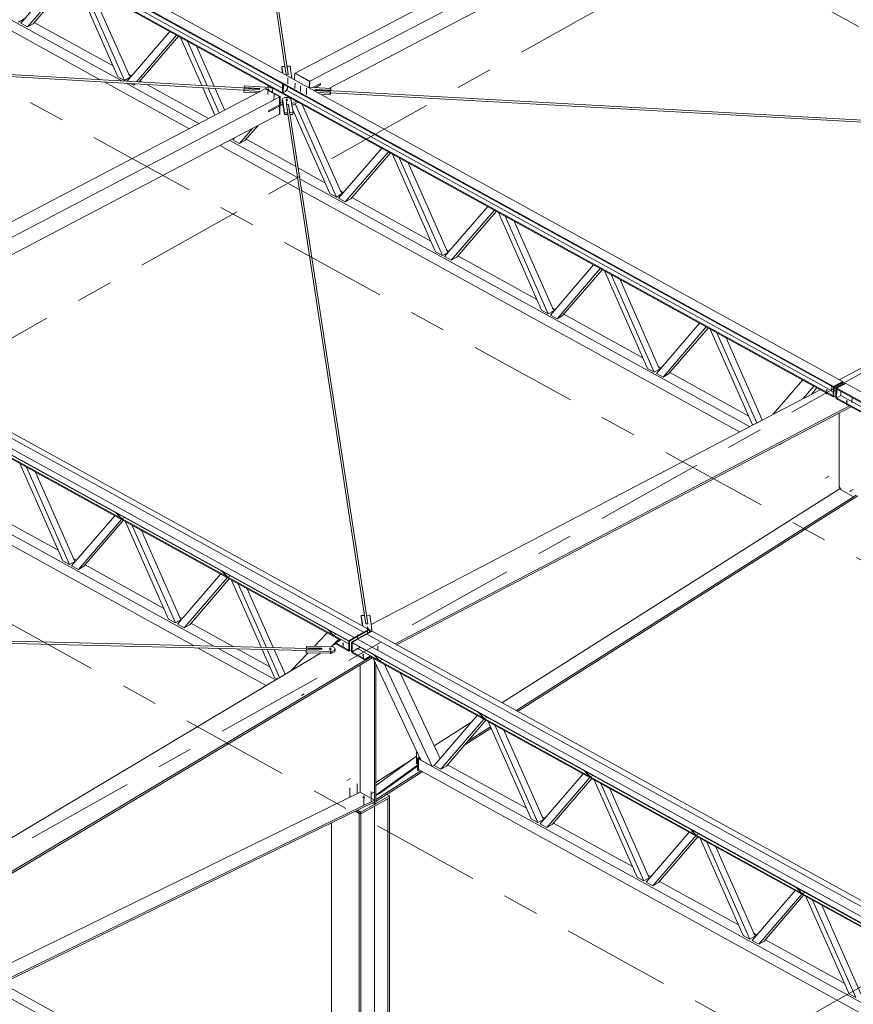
# Model space of a CAD drawing. Header units: millimetres. Extents: x -260 to 160, y -50 to 247.
# Tile 29 of 74: x -137 to -114, y 153 to 180. Entities that reach past the tile are written whole.
import ezdxf

# ---------------------------------------------------------------- set-up
doc = ezdxf.new("R2010")
doc.units = ezdxf.units.MM
for name, pattern in [('XKITLINE00', [0]), ('XKITLINE02', [4, 2, -2]), ('XKITLINE03', [6, 3, -1, 1, -1])]:
    doc.linetypes.add(name, pattern=pattern)
for name, color, linetype, lineweight in [('Element', 2, 'Continuous', 0), ('Spoina', 1, 'Continuous', 0), ('Śruba', 3, 'Continuous', 0)]:
    doc.layers.add(name, color=color, linetype=linetype, lineweight=lineweight)

msp = doc.modelspace()

# ---------------------------------------------------------------- hatches: boundary and pattern name
at = {"layer": 'Śruba'}
for points in [[(-129.838, 178.121), (-129.846, 178.122), (-129.852, 178.124), (-129.858, 178.127), (-129.863, 178.13), (-129.867, 178.134), (-129.869, 178.138), (-129.869, 178.142), (-129.869, 178.146), (-129.866, 178.15), (-129.862, 178.154), (-129.858, 178.157), (-129.852, 178.159), (-129.845, 178.161), (-129.837, 178.162), (-129.83, 178.162), (-129.822, 178.161), (-129.815, 178.16), (-129.808, 178.158), (-129.802, 178.155), (-129.797, 178.152), (-129.794, 178.148), (-129.792, 178.144), (-129.791, 178.14), (-129.792, 178.136), (-129.794, 178.132), (-129.798, 178.128), (-129.803, 178.125), (-129.809, 178.123), (-129.816, 178.121), (-129.823, 178.12), (-129.831, 178.12)], [(-129.322, 177.836), (-129.329, 177.837), (-129.336, 177.839), (-129.342, 177.842), (-129.346, 177.846), (-129.35, 177.849), (-129.352, 177.853), (-129.353, 177.857), (-129.352, 177.862), (-129.35, 177.865), (-129.346, 177.869), (-129.341, 177.872), (-129.335, 177.875), (-129.328, 177.876), (-129.321, 177.877), (-129.313, 177.878), (-129.305, 177.877), (-129.298, 177.876), (-129.291, 177.873), (-129.285, 177.871), (-129.28, 177.867), (-129.277, 177.864), (-129.275, 177.86), (-129.274, 177.855), (-129.275, 177.851), (-129.277, 177.847), (-129.281, 177.844), (-129.286, 177.841), (-129.292, 177.838), (-129.299, 177.837), (-129.306, 177.836), (-129.314, 177.835)], [(-114.435, 169.84), (-114.44, 169.841), (-114.444, 169.842), (-114.448, 169.844), (-114.451, 169.846), (-114.453, 169.849), (-114.455, 169.851), (-114.455, 169.854), (-114.455, 169.856), (-114.453, 169.859), (-114.451, 169.861), (-114.448, 169.863), (-114.444, 169.865), (-114.439, 169.866), (-114.435, 169.866), (-114.43, 169.867), (-114.425, 169.866), (-114.42, 169.865), (-114.416, 169.864), (-114.412, 169.862), (-114.409, 169.86), (-114.407, 169.858), (-114.406, 169.855), (-114.405, 169.853), (-114.406, 169.85), (-114.407, 169.847), (-114.41, 169.845), (-114.413, 169.843), (-114.417, 169.842), (-114.421, 169.841), (-114.426, 169.84), (-114.43, 169.84)], [(-113.877, 169.533), (-113.882, 169.534), (-113.886, 169.535), (-113.89, 169.537), (-113.893, 169.539), (-113.895, 169.541), (-113.897, 169.544), (-113.897, 169.547), (-113.897, 169.549), (-113.895, 169.552), (-113.893, 169.554), (-113.89, 169.556), (-113.886, 169.557), (-113.881, 169.559), (-113.877, 169.559), (-113.872, 169.559), (-113.867, 169.559), (-113.862, 169.558), (-113.858, 169.557), (-113.854, 169.555), (-113.851, 169.553), (-113.849, 169.55), (-113.848, 169.548), (-113.847, 169.545), (-113.848, 169.543), (-113.849, 169.54), (-113.852, 169.538), (-113.855, 169.536), (-113.859, 169.534), (-113.863, 169.533), (-113.868, 169.533), (-113.872, 169.532)], [(-113.753, 167.085), (-113.752, 167.08), (-113.751, 167.076), (-113.75, 167.072), (-113.751, 167.068), (-113.752, 167.065), (-113.754, 167.062), (-113.756, 167.06), (-113.759, 167.059), (-113.762, 167.059), (-113.765, 167.06), (-113.769, 167.062), (-113.772, 167.064), (-113.775, 167.067), (-113.778, 167.071), (-113.781, 167.075), (-113.783, 167.079), (-113.785, 167.084), (-113.786, 167.088), (-113.786, 167.092), (-113.786, 167.096), (-113.784, 167.099), (-113.783, 167.102), (-113.78, 167.104), (-113.778, 167.105), (-113.775, 167.105), (-113.771, 167.104), (-113.768, 167.103), (-113.764, 167.1), (-113.761, 167.097), (-113.758, 167.093), (-113.755, 167.089)], [(-127.096, 163.275), (-127.104, 163.276), (-127.11, 163.278), (-127.116, 163.281), (-127.121, 163.284), (-127.125, 163.288), (-127.127, 163.292), (-127.127, 163.296), (-127.126, 163.3), (-127.124, 163.304), (-127.12, 163.308), (-127.115, 163.311), (-127.109, 163.313), (-127.103, 163.315), (-127.095, 163.316), (-127.087, 163.316), (-127.08, 163.316), (-127.072, 163.314), (-127.066, 163.312), (-127.06, 163.31), (-127.055, 163.306), (-127.052, 163.302), (-127.049, 163.298), (-127.049, 163.294), (-127.05, 163.29), (-127.052, 163.286), (-127.056, 163.283), (-127.061, 163.28), (-127.067, 163.277), (-127.073, 163.275), (-127.081, 163.274), (-127.089, 163.274)], [(-127.767, 162.852), (-127.772, 162.853), (-127.776, 162.854), (-127.78, 162.856), (-127.783, 162.858), (-127.785, 162.86), (-127.787, 162.863), (-127.787, 162.866), (-127.787, 162.869), (-127.786, 162.871), (-127.783, 162.874), (-127.78, 162.876), (-127.777, 162.878), (-127.772, 162.879), (-127.768, 162.88), (-127.763, 162.881), (-127.758, 162.881), (-127.753, 162.88), (-127.749, 162.879), (-127.745, 162.877), (-127.742, 162.875), (-127.74, 162.873), (-127.738, 162.87), (-127.737, 162.867), (-127.738, 162.864), (-127.739, 162.862), (-127.741, 162.859), (-127.745, 162.857), (-127.748, 162.855), (-127.753, 162.853), (-127.757, 162.853), (-127.762, 162.852)], [(-128.121, 162.698), (-128.128, 162.699), (-128.135, 162.701), (-128.141, 162.704), (-128.146, 162.707), (-128.15, 162.711), (-128.152, 162.715), (-128.153, 162.72), (-128.152, 162.724), (-128.15, 162.728), (-128.146, 162.732), (-128.142, 162.736), (-128.136, 162.739), (-128.129, 162.741), (-128.122, 162.743), (-128.114, 162.743), (-128.106, 162.743), (-128.099, 162.742), (-128.092, 162.74), (-128.086, 162.737), (-128.081, 162.734), (-128.077, 162.73), (-128.075, 162.726), (-128.074, 162.722), (-128.075, 162.717), (-128.077, 162.713), (-128.081, 162.709), (-128.085, 162.705), (-128.091, 162.702), (-128.098, 162.7), (-128.105, 162.699), (-128.113, 162.698)], [(-127.209, 162.545), (-127.214, 162.546), (-127.218, 162.547), (-127.222, 162.549), (-127.225, 162.551), (-127.227, 162.553), (-127.229, 162.556), (-127.229, 162.558), (-127.229, 162.561), (-127.228, 162.564), (-127.225, 162.567), (-127.222, 162.569), (-127.219, 162.571), (-127.214, 162.572), (-127.21, 162.573), (-127.205, 162.574), (-127.2, 162.573), (-127.195, 162.573), (-127.191, 162.571), (-127.187, 162.57), (-127.184, 162.568), (-127.182, 162.565), (-127.18, 162.563), (-127.179, 162.56), (-127.18, 162.557), (-127.181, 162.554), (-127.183, 162.552), (-127.187, 162.55), (-127.19, 162.548), (-127.195, 162.546), (-127.199, 162.545), (-127.204, 162.545)], [(-126.957, 158.751), (-126.955, 158.746), (-126.955, 158.742), (-126.954, 158.738), (-126.955, 158.734), (-126.956, 158.731), (-126.958, 158.728), (-126.96, 158.726), (-126.963, 158.725), (-126.966, 158.725), (-126.969, 158.726), (-126.972, 158.727), (-126.976, 158.73), (-126.979, 158.733), (-126.982, 158.737), (-126.985, 158.741), (-126.987, 158.745), (-126.989, 158.75), (-126.99, 158.754), (-126.99, 158.758), (-126.989, 158.762), (-126.988, 158.765), (-126.987, 158.768), (-126.984, 158.77), (-126.982, 158.771), (-126.978, 158.771), (-126.975, 158.77), (-126.972, 158.768), (-126.968, 158.766), (-126.965, 158.763), (-126.962, 158.759), (-126.959, 158.755)], [(-127.2, 158.616), (-127.207, 158.617), (-127.214, 158.619), (-127.22, 158.622), (-127.225, 158.625), (-127.228, 158.629), (-127.231, 158.633), (-127.231, 158.637), (-127.231, 158.641), (-127.228, 158.645), (-127.225, 158.649), (-127.22, 158.653), (-127.214, 158.655), (-127.207, 158.657), (-127.2, 158.658), (-127.192, 158.659), (-127.184, 158.658), (-127.177, 158.657), (-127.17, 158.655), (-127.164, 158.653), (-127.159, 158.649), (-127.156, 158.645), (-127.153, 158.641), (-127.153, 158.637), (-127.153, 158.633), (-127.156, 158.629), (-127.159, 158.625), (-127.164, 158.622), (-127.17, 158.619), (-127.177, 158.617), (-127.184, 158.616), (-127.192, 158.615)]]:
    msp.add_hatch(color=256, dxfattribs=at).paths.add_polyline_path(points, flags=17)

# ---------------------------------------------------------------- linework, layer by layer
at = {"layer": 'Element', "linetype": 'XKITLINE00', "lineweight": 0}
for p, q in [((-129.278, 178.553), (-131.363, 192.952)), ((-129.368, 178.781), (-131.387, 192.72)), ((-144.339, 186.805), (-113.994, 170.092)), ((-144.591, 186.649), (-114.246, 169.937)), ((-144.59, 186.673), (-114.245, 169.961)), ((-144.478, 186.471), (-129.43, 178.183)), ((-114.253, 169.672), (-144.598, 186.384)), ((-114.252, 169.696), (-144.597, 186.408)), ((-129.086, 178.596), (-116.71, 185.078)), ((-128.68, 178.372), (-116.304, 184.854)), ((-128.155, 178.172), (-116.317, 184.372)), ((-142.922, 183.073), (-134.46, 178.413)), ((-142.535, 183.158), (-133.858, 178.378)), ((-136.645, 179.969), (-135.455, 181.349)), ((-136.46, 179.868), (-135.271, 181.247)), ((-135.218, 181.218), (-136.309, 179.952)), ((-133.97, 178.496), (-135.159, 181.186)), ((-133.786, 178.395), (-134.975, 181.084)), ((-134.726, 180.947), (-133.635, 178.479)), ((-157.396, 179.975), (-127.05, 163.263)), ((-136.555, 180.088), (-136.706, 180.003)), ((-136.46, 179.868), (-136.645, 179.969)), ((-136.309, 179.952), (-136.46, 179.868)), ((-136.277, 179.99), (-134.101, 178.792)), ((-157.949, 179.665), (-127.604, 162.952)), ((-157.949, 179.653), (-127.604, 162.941)), ((-157.799, 179.755), (-127.453, 163.043)), ((-127.453, 163.043), (-157.798, 179.755)), ((-157.547, 179.896), (-127.202, 163.184)), ((-157.546, 179.896), (-127.201, 163.184)), ((-156.654, 179.697), (-130.061, 178.159)), ((-133.716, 178.37), (-132.535, 179.741)), ((-156.231, 179.616), (-130.496, 178.127)), ((-133.457, 178.355), (-132.351, 179.639)), ((-133.383, 178.351), (-132.298, 179.61)), ((-131.653, 178.251), (-132.239, 179.578)), ((-131.509, 178.243), (-132.055, 179.476)), ((-131.316, 178.231), (-131.806, 179.339)), ((-129.454, 178.731), (-129.453, 178.779)), ((-129.435, 178.596), (-129.454, 178.731)), ((-129.453, 178.779), (-129.364, 178.781)), ((-129.426, 178.591), (-129.453, 178.779)), ((-129.364, 178.781), (-129.331, 178.551)), ((-129.308, 178.759), (-129.307, 178.783)), ((-129.307, 178.783), (-129.218, 178.785)), ((-129.274, 178.553), (-129.307, 178.783)), ((-129.218, 178.785), (-129.17, 178.45)), ((-129.101, 178.412), (-129.096, 178.59)), ((-129.096, 178.59), (-129.086, 178.596)), ((-128.69, 178.367), (-129.096, 178.59)), ((-128.68, 178.372), (-129.086, 178.596)), ((-128.68, 178.372), (-129.086, 178.596)), ((-134.344, 178.35), (-132.01, 177.064)), ((-133.786, 178.395), (-133.97, 178.496)), ((-133.635, 178.479), (-133.786, 178.395)), ((-133.742, 178.315), (-131.734, 177.209)), ((-133.668, 178.553), (-133.594, 178.513)), ((-133.628, 178.308), (-133.54, 178.259)), ((-133.54, 178.259), (-133.504, 178.301)), ((-133.47, 178.299), (-133.54, 178.259)), ((-133.357, 178.382), (-133.291, 178.346)), ((-129.427, 178.298), (-129.434, 178.06)), ((-129.407, 178.287), (-129.427, 178.298)), ((-129.427, 178.298), (-129.427, 178.298)), ((-129.407, 178.287), (-129.413, 178.049)), ((-129.407, 178.287), (-129.407, 178.287)), ((-129.331, 178.551), (-129.274, 178.553)), ((-128.694, 178.202), (-128.69, 178.367)), ((-128.69, 178.367), (-128.68, 178.372)), ((-128.684, 178.201), (-128.68, 178.372)), ((-128.684, 178.201), (-128.68, 178.372)), ((-128.384, 178.307), (-128.596, 178.196)), ((-128.389, 178.305), (-128.39, 178.274)), ((-128.385, 178.271), (-128.384, 178.307)), ((-129.91, 178.164), (-142.286, 171.682)), ((-133.175, 178.282), (-131.474, 177.345)), ((-131.294, 177.439), (-131.627, 178.192)), ((-131.181, 177.499), (-131.484, 178.184)), ((-131.028, 177.579), (-131.29, 178.173)), ((-130.499, 178.068), (-130.498, 178.116)), ((-130.134, 178.047), (-130.499, 178.068)), ((-130.498, 178.116), (-130.491, 178.164)), ((-130.051, 178.09), (-130.498, 178.116)), ((-130.491, 178.164), (-130.064, 178.139)), ((-130.487, 178.194), (-130.48, 178.242)), ((-130.487, 178.183), (-130.487, 178.194)), ((-130.06, 178.17), (-130.487, 178.194)), ((-130.48, 178.242), (-129.768, 178.201)), ((-130.064, 178.139), (-130.062, 178.154)), ((-130.062, 178.154), (-130.06, 178.17)), ((-130.062, 178.154), (-130.062, 178.154)), ((-129.9, 178.169), (-129.91, 178.164)), ((-129.504, 177.941), (-129.91, 178.164)), ((-129.91, 178.164), (-129.504, 177.941)), ((-129.494, 177.946), (-129.9, 178.169)), ((-129.865, 178.206), (-129.806, 178.237)), ((-129.768, 178.201), (-129.702, 178.159)), ((-129.709, 178.109), (-129.754, 178.089)), ((-129.71, 178.065), (-129.703, 178.11)), ((-129.71, 178.065), (-129.709, 178.109)), ((-129.702, 178.159), (-129.709, 178.109)), ((-129.703, 178.11), (-129.702, 178.159)), ((-129.434, 178.06), (-129.413, 178.049)), ((-129.413, 178.049), (-129.345, 178.084)), ((-129.345, 178.084), (-129.294, 178.171)), ((-129.322, 178.123), (-114.249, 169.822)), ((-129.294, 178.171), (-129.292, 178.223)), ((-128.721, 178.203), (-128.1, 178.169)), ((-128.39, 178.274), (-128.544, 178.193)), ((-128.533, 178.145), (-128.537, 178.114)), ((-128.537, 178.114), (-128.11, 178.091)), ((-128.535, 178.129), (-128.536, 178.118)), ((-128.536, 178.118), (-128.536, 178.114)), ((-128.535, 178.193), (-128.385, 178.271)), ((-128.534, 178.134), (-128.535, 178.129)), ((-128.534, 178.134), (-101.741, 176.65)), ((-128.533, 178.134), (-128.533, 178.145)), ((-128.106, 178.121), (-128.533, 178.145)), ((-128.116, 178.043), (-128.465, 178.062)), ((-128.39, 178.274), (-128.385, 178.271)), ((-128.117, 177.995), (-128.116, 178.043)), ((-128.117, 177.995), (-128.111, 178.042)), ((-128.11, 178.091), (-128.116, 178.043)), ((-128.111, 178.042), (-128.11, 178.091)), ((-128.111, 178.053), (-102.176, 176.617)), ((-128.1, 178.169), (-128.106, 178.121)), ((-128.106, 178.11), (-128.106, 178.121)), ((-128.102, 178.11), (-128.101, 178.121)), ((-128.101, 178.121), (-128.1, 178.169)), ((-141.88, 171.459), (-129.504, 177.941)), ((-129.51, 177.718), (-129.504, 177.941)), ((-129.504, 177.941), (-129.51, 177.718)), ((-129.494, 177.946), (-129.504, 177.941)), ((-129.5, 177.723), (-129.494, 177.946)), ((-129.499, 177.75), (-129.417, 177.704)), ((-129.498, 177.798), (-129.425, 177.758)), ((-129.437, 177.834), (-129.435, 177.882)), ((-129.437, 177.834), (-129.378, 177.451)), ((-129.435, 177.882), (-129.37, 177.922)), ((-129.377, 177.499), (-129.435, 177.882)), ((-129.37, 177.922), (-129.277, 177.925)), ((-129.277, 177.925), (-129.2, 177.888)), ((-129.2, 177.888), (-129.142, 177.505)), ((-129.179, 177.748), (-129.045, 177.818)), ((-129.172, 177.704), (-129.001, 177.794)), ((-127.945, 175.178), (-129.083, 177.751)), ((-128.367, 178.009), (-128.117, 177.995)), ((-129.813, 177.529), (-129.447, 177.721)), ((-129.813, 177.524), (-129.511, 177.681)), ((-129.812, 177.56), (-129.813, 177.524)), ((-129.51, 177.718), (-129.812, 177.56)), ((-129.511, 177.681), (-129.517, 177.459)), ((-129.511, 177.681), (-129.517, 177.459)), ((-129.516, 177.684), (-129.511, 177.681)), ((-129.516, 177.684), (-129.511, 177.681)), ((-129.511, 177.681), (-129.501, 177.687)), ((-129.51, 177.718), (-129.5, 177.723)), ((-129.501, 177.687), (-129.507, 177.464)), ((-129.506, 177.69), (-129.501, 177.687)), ((-129.5, 177.728), (-129.48, 177.739)), ((-129.378, 177.451), (-129.377, 177.499)), ((-129.288, 177.501), (-129.377, 177.499)), ((-129.323, 177.731), (-129.295, 177.732)), ((-129.323, 177.731), (-129.288, 177.501)), ((-129.32, 177.719), (-129.321, 177.716)), ((-129.309, 177.728), (-129.32, 177.719)), ((-129.295, 177.732), (-129.309, 177.728)), ((-129.295, 177.732), (-129.266, 177.733)), ((-129.281, 177.729), (-129.295, 177.732)), ((-129.289, 177.453), (-129.288, 177.501)), ((-127.175, 163.649), (-129.288, 177.476)), ((-129.27, 177.721), (-129.281, 177.729)), ((-129.267, 177.709), (-129.27, 177.721)), ((-129.267, 177.709), (-129.266, 177.733)), ((-127.083, 163.421), (-129.267, 177.709)), ((-129.231, 177.503), (-129.266, 177.733)), ((-129.142, 177.505), (-129.231, 177.503)), ((-129.231, 177.479), (-129.231, 177.503)), ((-128.13, 175.28), (-129.157, 177.602)), ((-129.143, 177.457), (-129.142, 177.505)), ((-128.886, 177.731), (-127.795, 175.263)), ((-141.464, 171.201), (-129.517, 177.459)), ((-129.517, 177.459), (-129.507, 177.464)), ((-129.378, 177.451), (-129.289, 177.453)), ((-129.228, 177.455), (-129.143, 177.457)), ((-130.62, 176.651), (-130.259, 177.07)), ((-130.116, 177.145), (-130.469, 176.736)), ((-130.886, 176.742), (-129.019, 175.714)), ((-130.804, 176.753), (-130.754, 176.811)), ((-130.62, 176.651), (-130.804, 176.753)), ((-130.469, 176.736), (-130.62, 176.651)), ((-130.436, 176.774), (-129.066, 176.019)), ((-131.162, 176.597), (-128.969, 175.389)), ((-127.884, 175.144), (-126.695, 176.524)), ((-127.7, 175.043), (-126.51, 176.423)), ((-126.458, 176.393), (-127.549, 175.127)), ((-125.21, 173.671), (-126.399, 176.361)), ((-125.025, 173.57), (-126.214, 176.26)), ((-125.966, 176.122), (-124.874, 173.654)), ((-129.003, 175.984), (-128.26, 175.575)), ((-128.956, 175.679), (-116.559, 168.851)), ((-128.907, 175.355), (-116.836, 168.707)), ((-127.827, 175.337), (-127.753, 175.296)), ((-127.945, 175.178), (-128.13, 175.28)), ((-127.795, 175.263), (-127.945, 175.178)), ((-127.7, 175.043), (-127.884, 175.144)), ((-127.549, 175.127), (-127.7, 175.043)), ((-127.516, 175.165), (-125.34, 173.967)), ((-124.964, 173.536), (-123.775, 174.916)), ((-124.78, 173.435), (-123.59, 174.814)), ((-123.537, 174.785), (-124.629, 173.519)), ((-122.289, 172.063), (-123.479, 174.753)), ((-122.105, 171.962), (-123.294, 174.651)), ((-123.045, 174.514), (-121.954, 172.046)), ((-125.025, 173.57), (-125.21, 173.671)), ((-124.907, 173.728), (-124.833, 173.688)), ((-124.874, 173.654), (-125.025, 173.57)), ((-124.78, 173.435), (-124.964, 173.536)), ((-124.629, 173.519), (-124.78, 173.435)), ((-124.596, 173.557), (-122.42, 172.359)), ((-122.044, 171.928), (-120.854, 173.308)), ((-121.859, 171.826), (-120.67, 173.206)), ((-120.617, 173.177), (-121.708, 171.911)), ((-119.369, 170.455), (-120.559, 173.145)), ((-119.185, 170.353), (-120.374, 173.043)), ((-120.125, 172.906), (-119.034, 170.438)), ((-122.105, 171.962), (-122.289, 172.063)), ((-121.954, 172.046), (-122.105, 171.962)), ((-121.987, 172.12), (-121.913, 172.079)), ((-121.859, 171.826), (-122.044, 171.928)), ((-121.708, 171.911), (-121.859, 171.826)), ((-121.676, 171.949), (-119.5, 170.75)), ((-119.124, 170.32), (-117.934, 171.699)), ((-118.939, 170.218), (-117.75, 171.598)), ((-117.697, 171.569), (-118.788, 170.303)), ((-116.471, 168.897), (-117.638, 171.536)), ((-116.358, 168.957), (-117.454, 171.435)), ((-116.205, 169.037), (-117.205, 171.298)), ((-142.621, 171.135), (-127.815, 162.981)), ((-142.621, 171.111), (-127.836, 162.968)), ((-114.088, 170.144), (-112.737, 170.852)), ((-119.185, 170.353), (-119.369, 170.455)), ((-119.034, 170.438), (-119.185, 170.353)), ((-119.067, 170.512), (-118.993, 170.471)), ((-118.939, 170.218), (-119.124, 170.32)), ((-118.788, 170.303), (-118.939, 170.218)), ((-118.756, 170.341), (-116.58, 169.142)), ((-115.093, 170.135), (-115.904, 169.194)), ((-115.093, 170.135), (-114.786, 169.965)), ((-115.093, 170.135), (-115.093, 170.135)), ((-114.786, 169.965), (-115.078, 169.627)), ((-114.841, 169.751), (-114.698, 169.917)), ((-114.786, 169.965), (-114.786, 169.965)), ((-114.252, 169.681), (-114.245, 169.952)), ((-114.246, 169.937), (-114.245, 169.952)), ((-113.994, 170.092), (-114.245, 169.961)), ((-114.245, 169.952), (-113.994, 170.083)), ((-114.245, 169.952), (-114.245, 169.961)), ((-114.225, 169.941), (-114.245, 169.952)), ((-114.232, 169.67), (-114.225, 169.941)), ((-113.974, 170.072), (-114.225, 169.941)), ((-114.181, 169.642), (-114.174, 169.913)), ((-114.174, 169.913), (-113.923, 170.044)), ((-114.154, 169.901), (-114.174, 169.913)), ((-114.161, 169.63), (-114.154, 169.901)), ((-114.154, 169.911), (-113.902, 170.042)), ((-114.154, 169.911), (-83.809, 153.198)), ((-114.154, 169.902), (-114.154, 169.911)), ((-114.154, 169.902), (-114.154, 169.901)), ((-114.154, 169.886), (-114.154, 169.901)), ((-114.154, 169.886), (-83.809, 153.174)), ((-113.994, 170.083), (-113.994, 170.092)), ((-113.994, 170.083), (-113.974, 170.072)), ((-113.975, 170.017), (-113.974, 170.072)), ((-113.923, 170.044), (-113.911, 170.038)), ((-113.902, 170.042), (-83.557, 153.33)), ((-144.227, 169.613), (-131.885, 162.816)), ((-143.968, 169.767), (-131.321, 162.802)), ((-126.985, 163.395), (-114.613, 169.87)), ((-114.253, 169.672), (-114.252, 169.696)), ((-114.244, 169.676), (-114.253, 169.672)), ((-114.232, 169.67), (-114.252, 169.681)), ((-114.18, 169.697), (-114.232, 169.67)), ((-114.181, 169.642), (-114.161, 169.63)), ((-114.041, 169.708), (-114.161, 169.645)), ((-83.816, 152.933), (-114.161, 169.645)), ((-114.161, 169.645), (-114.161, 169.621)), ((-83.816, 152.909), (-114.161, 169.621)), ((-114.038, 169.823), (-114.041, 169.708)), ((-114.041, 169.708), (-98.994, 161.421)), ((-126.33, 162.866), (-113.801, 169.423)), ((-126.286, 162.842), (-113.757, 169.399)), ((-114.083, 169.228), (-114.083, 167.196)), ((-135.49, 165.154), (-136.676, 167.837)), ((-135.305, 165.052), (-136.492, 167.736)), ((-136.243, 167.599), (-135.154, 165.137)), ((-114.083, 167.196), (-114.032, 167.109)), ((-123.382, 161.243), (-114.056, 167.15)), ((-122.992, 161.027), (-113.619, 166.964)), ((-122.952, 161.005), (-113.572, 166.946)), ((-114.032, 167.109), (-113.692, 166.921)), ((-137.796, 166.648), (-135.62, 165.449)), ((-135.244, 165.019), (-134.058, 166.395)), ((-134.011, 166.469), (-134.021, 166.475)), ((-133.87, 166.316), (-134.021, 166.475)), ((-133.86, 166.31), (-134.011, 166.469)), ((-133.791, 166.348), (-133.86, 166.31)), ((-135.06, 164.917), (-133.873, 166.293)), ((-133.82, 166.264), (-134.909, 165.002)), ((-133.86, 166.31), (-133.87, 166.316)), ((-132.57, 163.546), (-133.756, 166.229)), ((-132.385, 163.444), (-133.572, 166.127)), ((-133.323, 165.99), (-132.234, 163.529)), ((-135.305, 165.052), (-135.49, 165.154)), ((-135.154, 165.137), (-135.305, 165.052)), ((-135.06, 164.917), (-135.244, 165.019)), ((-135.187, 165.211), (-135.113, 165.17)), ((-134.909, 165.002), (-135.06, 164.917)), ((-134.876, 165.039), (-132.7, 163.841)), ((-132.324, 163.41), (-131.137, 164.787)), ((-131.091, 164.861), (-131.101, 164.867)), ((-130.95, 164.707), (-131.101, 164.867)), ((-130.94, 164.702), (-131.091, 164.861)), ((-130.871, 164.74), (-130.94, 164.702)), ((-132.139, 163.309), (-130.953, 164.685)), ((-130.9, 164.656), (-131.989, 163.393)), ((-130.94, 164.702), (-130.95, 164.707)), ((-130.018, 162.771), (-130.836, 164.621)), ((-129.877, 162.768), (-130.651, 164.519)), ((-129.687, 162.763), (-130.403, 164.382)), ((-127.261, 163.599), (-127.26, 163.647)), ((-127.26, 163.647), (-127.171, 163.649)), ((-127.215, 163.353), (-127.26, 163.647)), ((-127.171, 163.649), (-127.136, 163.419)), ((-127.114, 163.651), (-127.025, 163.653)), ((-127.114, 163.627), (-127.114, 163.651)), ((-127.079, 163.421), (-127.114, 163.651)), ((-127.025, 163.653), (-126.966, 163.27)), ((-154.937, 163.365), (-128.344, 162.731)), ((-132.385, 163.444), (-132.57, 163.546)), ((-132.234, 163.529), (-132.385, 163.444)), ((-132.139, 163.309), (-132.324, 163.41)), ((-132.267, 163.602), (-132.193, 163.562)), ((-131.989, 163.393), (-132.139, 163.309)), ((-131.956, 163.431), (-130.791, 162.79)), ((-127.224, 163.358), (-127.261, 163.599)), ((-127.136, 163.419), (-127.079, 163.421)), ((-154.512, 163.298), (-128.779, 162.685)), ((-128.552, 162.799), (-128.197, 163.167)), ((-127.882, 162.994), (-128.197, 163.167)), ((-128.17, 163.253), (-128.181, 163.258)), ((-128.03, 163.099), (-128.181, 163.258)), ((-128.02, 163.093), (-128.17, 163.253)), ((-128.02, 163.093), (-128.03, 163.099)), ((-127.951, 163.132), (-128.02, 163.093)), ((-127.604, 162.949), (-127.051, 163.259)), ((-127.03, 163.248), (-127.584, 162.938)), ((-127.533, 162.91), (-126.98, 163.22)), ((-127.202, 163.184), (-127.453, 163.043)), ((-127.362, 162.992), (-127.11, 163.133)), ((-127.202, 163.175), (-127.202, 163.184)), ((-127.201, 163.184), (-127.05, 163.263)), ((-127.201, 163.175), (-127.201, 163.184)), ((-127.11, 163.134), (-126.959, 163.212)), ((-127.11, 163.133), (-127.11, 163.134)), ((-127.11, 163.134), (-96.765, 146.421)), ((-127.11, 163.133), (-96.765, 146.421)), ((-127.05, 163.263), (-127.051, 163.259)), ((-127.051, 163.259), (-127.03, 163.248)), ((-126.966, 163.27), (-127.03, 163.23)), ((-127.03, 163.192), (-127.03, 163.248)), ((-126.98, 163.22), (-126.963, 163.211)), ((-126.974, 163.217), (-126.967, 163.221)), ((-126.967, 163.221), (-126.966, 163.27)), ((-126.959, 163.212), (-96.614, 146.5)), ((-128.088, 162.788), (-127.964, 162.862)), ((-128.07, 162.799), (-127.882, 162.994)), ((-127.814, 162.981), (-127.965, 162.891)), ((-127.605, 162.693), (-127.965, 162.891)), ((-127.965, 162.891), (-127.964, 162.862)), ((-127.964, 162.862), (-127.604, 162.664)), ((-127.814, 162.981), (-127.604, 162.866)), ((-127.604, 162.952), (-127.453, 163.043)), ((-127.604, 162.941), (-127.604, 162.952)), ((-127.604, 162.682), (-127.604, 162.949)), ((-127.584, 162.938), (-127.604, 162.949)), ((-127.584, 162.671), (-127.584, 162.938)), ((-127.533, 162.643), (-127.533, 162.91)), ((-127.533, 162.91), (-127.513, 162.899)), ((-127.513, 162.902), (-127.362, 162.992)), ((-127.513, 162.902), (-127.513, 162.89)), ((-127.513, 162.902), (-97.168, 146.19)), ((-127.513, 162.643), (-127.513, 162.893)), ((-127.513, 162.89), (-97.167, 146.178)), ((-127.453, 163.043), (-127.453, 163.034)), ((-127.453, 163.034), (-127.453, 163.043)), ((-127.362, 162.992), (-97.017, 146.28)), ((-97.017, 146.28), (-127.362, 162.992)), ((-127.362, 162.992), (-127.362, 162.992)), ((-140.521, 155.359), (-128.382, 162.612)), ((-131.777, 162.756), (-129.885, 161.714)), ((-131.213, 162.743), (-129.626, 161.869)), ((-130.683, 162.73), (-129.78, 162.233)), ((-129.649, 161.937), (-129.993, 162.714)), ((-129.51, 161.938), (-129.852, 162.71)), ((-129.361, 162.027), (-129.661, 162.706)), ((-129.206, 162.12), (-128.724, 162.621)), ((-128.781, 162.669), (-128.774, 162.72)), ((-128.78, 162.622), (-128.781, 162.669)), ((-128.069, 162.652), (-128.781, 162.669)), ((-128.067, 162.605), (-128.78, 162.622)), ((-128.774, 162.72), (-128.347, 162.71)), ((-128.77, 162.753), (-128.764, 162.804)), ((-128.77, 162.741), (-128.77, 162.753)), ((-128.343, 162.743), (-128.77, 162.753)), ((-128.764, 162.804), (-128.051, 162.787)), ((-128.347, 162.71), (-128.343, 162.743)), ((-127.992, 162.691), (-128.069, 162.652)), ((-128.067, 162.605), (-128.069, 162.652)), ((-128.067, 162.605), (-127.991, 162.644)), ((-128.051, 162.787), (-127.985, 162.744)), ((-127.985, 162.744), (-127.992, 162.691)), ((-127.991, 162.644), (-127.992, 162.691)), ((-127.991, 162.644), (-127.984, 162.698)), ((-127.984, 162.698), (-127.985, 162.744)), ((-127.605, 162.693), (-127.604, 162.693)), ((-127.604, 162.664), (-127.605, 162.693)), ((-127.584, 162.671), (-127.604, 162.682)), ((-127.604, 162.664), (-127.588, 162.673)), ((-127.533, 162.699), (-127.584, 162.671)), ((-127.533, 162.643), (-127.513, 162.632)), ((-127.513, 162.643), (-127.362, 162.733)), ((-127.513, 162.643), (-127.512, 162.613)), ((-127.513, 162.643), (-127.153, 162.444)), ((-127.512, 162.613), (-127.152, 162.415)), ((-127.362, 162.733), (-127.002, 162.534)), ((-127.361, 162.732), (-127.293, 162.77)), ((-126.901, 162.554), (-126.911, 162.559)), ((-126.76, 162.4), (-126.911, 162.559)), ((-126.75, 162.394), (-126.901, 162.554)), ((-139.71, 154.912), (-126.998, 162.507)), ((-139.668, 154.889), (-126.957, 162.484)), ((-127.287, 158.773), (-127.287, 162.287)), ((-127.153, 162.444), (-127.002, 162.534)), ((-127.152, 162.415), (-127.153, 162.444)), ((-127.001, 162.505), (-127.152, 162.415)), ((-127.002, 162.534), (-127.001, 162.505)), ((-127.002, 162.533), (-97.378, 146.218)), ((-127.002, 162.509), (-97.399, 146.206)), ((-125.62, 159.662), (-126.931, 162.47)), ((-126.896, 158.44), (-126.896, 162.394)), ((-126.856, 158.462), (-126.856, 162.308)), ((-126.75, 162.394), (-126.76, 162.4)), ((-126.682, 162.433), (-126.75, 162.394)), ((-125.305, 159.489), (-126.617, 162.297)), ((-125.087, 159.702), (-126.189, 162.062)), ((-129.578, 161.898), (-129.649, 161.937)), ((-124.016, 160.965), (-124.026, 160.97)), ((-123.875, 160.811), (-124.026, 160.97)), ((-123.865, 160.805), (-124.016, 160.965)), ((-125.253, 160.058), (-124.211, 160.718)), ((-125.249, 159.514), (-124.062, 160.89)), ((-125.064, 159.412), (-123.878, 160.789)), ((-123.825, 160.76), (-124.913, 159.497)), ((-123.865, 160.805), (-123.875, 160.811)), ((-123.796, 160.844), (-123.865, 160.805)), ((-122.574, 158.041), (-123.761, 160.724)), ((-124.409, 160.082), (-123.681, 160.543)), ((-124.318, 160.187), (-123.697, 160.581)), ((-122.39, 157.939), (-123.576, 160.623)), ((-123.327, 160.486), (-122.239, 158.024)), ((-125.735, 159.886), (-125.726, 159.89)), ((-125.72, 159.878), (-125.735, 159.886)), ((-125.735, 159.886), (-125.735, 159.559)), ((-126.856, 158.957), (-125.735, 159.771)), ((-126.856, 159.043), (-125.93, 159.629)), ((-125.713, 159.715), (-125.658, 159.745)), ((-125.698, 159.706), (-125.713, 159.715)), ((-125.713, 159.388), (-125.713, 159.715)), ((-125.698, 159.706), (-125.652, 159.732)), ((-125.698, 159.379), (-125.698, 159.706)), ((-125.647, 159.72), (-125.685, 159.698)), ((-125.685, 159.698), (-125.319, 159.497)), ((-125.685, 159.698), (-125.685, 159.401)), ((-125.305, 159.489), (-125.62, 159.662)), ((-126.856, 158.694), (-125.713, 159.523)), ((-126.856, 158.58), (-125.618, 159.364)), ((-126.853, 158.534), (-125.578, 159.342)), ((-126.759, 158.739), (-125.713, 159.498)), ((-125.735, 159.559), (-125.713, 159.547)), ((-125.713, 159.388), (-125.698, 159.379)), ((-125.698, 159.379), (-125.672, 159.394)), ((-125.685, 159.401), (-99.448, 144.952)), ((-125.238, 159.526), (-125.305, 159.489)), ((-125.305, 159.489), (-99.19, 145.106)), ((-125.064, 159.412), (-125.249, 159.514)), ((-124.913, 159.497), (-125.064, 159.412)), ((-124.881, 159.535), (-122.705, 158.336)), ((-121.095, 159.356), (-121.106, 159.362)), ((-120.955, 159.203), (-121.106, 159.362)), ((-120.945, 159.197), (-121.095, 159.356)), ((-122.329, 157.905), (-121.142, 159.282)), ((-122.144, 157.804), (-120.958, 159.18)), ((-120.905, 159.151), (-121.993, 157.888)), ((-120.945, 159.197), (-120.955, 159.203)), ((-120.876, 159.235), (-120.945, 159.197)), ((-119.654, 156.433), (-120.841, 159.116)), ((-137.595, 153.747), (-127.287, 158.773)), ((-127.287, 158.773), (-126.896, 158.558)), ((-119.47, 156.331), (-120.656, 159.014)), ((-120.407, 158.877), (-119.319, 156.416)), ((-137.204, 153.532), (-126.896, 158.558)), ((-137.159, 153.507), (-126.898, 158.509)), ((-127.271, 158.23), (-126.481, 158.672)), ((-126.481, 158.625), (-127.271, 158.182)), ((-126.964, 158.477), (-126.896, 158.44)), ((-126.896, 158.558), (-126.898, 158.509)), ((-126.856, 158.685), (-126.759, 158.739)), ((-126.853, 158.534), (-126.856, 158.58)), ((-126.856, 158.535), (-126.853, 158.534)), ((-126.564, 158.718), (-126.481, 158.672)), ((-126.528, 147.652), (-126.528, 158.598)), ((-126.486, 147.629), (-126.486, 158.622)), ((-126.481, 158.672), (-126.481, 158.625)), ((-127.432, 158.249), (-127.316, 158.185)), ((-127.271, 158.182), (-127.41, 158.259)), ((-127.365, 158.281), (-127.271, 158.23)), ((-127.271, 158.23), (-127.271, 158.182)), ((-126.896, 158.44), (-126.856, 158.462)), ((-126.896, 147.855), (-126.896, 158.392)), ((-128.077, 148.505), (-128.077, 157.934)), ((-127.316, 158.185), (-127.296, 158.196)), ((-127.316, 148.086), (-127.316, 158.185)), ((-127.275, 148.063), (-127.275, 158.184)), ((-122.39, 157.939), (-122.574, 158.041)), ((-122.239, 158.024), (-122.39, 157.939)), ((-122.272, 158.098), (-122.198, 158.057)), ((-122.144, 157.804), (-122.329, 157.905)), ((-121.993, 157.888), (-122.144, 157.804)), ((-121.961, 157.926), (-119.785, 156.728)), ((-119.408, 156.297), (-118.222, 157.674)), ((-118.175, 157.748), (-118.185, 157.754)), ((-118.035, 157.594), (-118.185, 157.754)), ((-118.024, 157.589), (-118.175, 157.748)), ((-119.224, 156.196), (-118.037, 157.572)), ((-117.985, 157.543), (-119.073, 156.28)), ((-118.024, 157.589), (-118.035, 157.594)), ((-117.956, 157.627), (-118.024, 157.589)), ((-116.734, 154.824), (-117.92, 157.508)), ((-116.549, 154.723), (-117.736, 157.406)), ((-117.487, 157.269), (-116.399, 154.807)), ((-119.47, 156.331), (-119.654, 156.433)), ((-119.319, 156.416), (-119.47, 156.331)), ((-119.351, 156.489), (-119.278, 156.449)), ((-119.04, 156.318), (-116.865, 155.12)), ((-119.224, 156.196), (-119.408, 156.297)), ((-119.073, 156.28), (-119.224, 156.196)), ((-116.488, 154.689), (-115.302, 156.065)), ((-115.255, 156.14), (-115.265, 156.145)), ((-115.114, 155.986), (-115.265, 156.145)), ((-115.104, 155.98), (-115.255, 156.14)), ((-116.304, 154.587), (-115.117, 155.964)), ((-115.064, 155.935), (-116.153, 154.672)), ((-115.104, 155.98), (-115.114, 155.986)), ((-115.036, 156.019), (-115.104, 155.98)), ((-113.814, 153.216), (-115, 155.899)), ((-113.629, 153.114), (-114.816, 155.798)), ((-114.567, 155.661), (-113.478, 153.199)), ((-140.318, 155.247), (-109.973, 138.535)), ((-110.224, 138.384), (-140.57, 155.097)), ((-116.549, 154.723), (-116.734, 154.824)), ((-116.399, 154.807), (-116.549, 154.723)), ((-116.304, 154.587), (-116.488, 154.689)), ((-116.431, 154.881), (-116.358, 154.841)), ((-116.12, 154.71), (-113.944, 153.511)), ((-116.153, 154.672), (-116.304, 154.587)), ((-113.629, 153.114), (-113.814, 153.216))]:
    msp.add_line(p, q, dxfattribs=at)
at = {"layer": 'Spoina', "linetype": 'XKITLINE03', "lineweight": 0}
for p, q in [((-142.455, 195.8), (115.24, 53.875)), ((-155.656, 188.402), (102.04, 46.478)), ((-232.756, 117.572), (-108.044, 187.465)), ((-168.856, 181.004), (88.84, 39.08)), ((-220.074, 110.587), (-95.363, 180.48)), ((-204.855, 102.206), (-80.144, 172.099))]:
    msp.add_line(p, q, dxfattribs=at)
at = {"layer": 'Śruba', "linetype": 'XKITLINE02', "lineweight": 0}
for p, q in [((-129.283, 178.469), (-129.288, 178.289)), ((-129.09, 178.169), (-129.086, 178.32)), ((-129.668, 177.867), (-129.664, 178.017)), ((-128.938, 178.085), (-128.934, 178.236)), ((-128.766, 178.184), (-128.77, 178.004)), ((-129.516, 177.783), (-129.512, 177.933)), ((-114.292, 169.823), (-114.289, 169.958)), ((-113.734, 169.516), (-113.731, 169.651)), ((-115.739, 168.346), (-115.651, 168.396)), ((-114.358, 167.484), (-114.458, 167.428)), ((-127.362, 162.986), (-127.358, 163.121)), ((-126.804, 162.678), (-126.8, 162.814)), ((-128.908, 161.441), (-128.833, 161.483)), ((-125.698, 159.673), (-125.622, 159.715)), ((-127.557, 159.153), (-127.658, 159.096)), ((-127.572, 158.895), (-127.572, 158.627)), ((-127.371, 159.007), (-127.371, 158.74)), ((-126.991, 158.798), (-126.991, 158.53))]:
    msp.add_line(p, q, dxfattribs=at)
at = {"layer": 'Śruba', "linetype": 'XKITLINE00', "lineweight": 0}
for p, q in [((-129.829, 178.183), (-129.834, 178.002)), ((-129.312, 177.899), (-129.317, 177.718)), ((-114.433, 169.749), (-114.429, 169.885)), ((-113.875, 169.442), (-113.871, 169.578)), ((-113.698, 167.121), (-113.799, 167.065)), ((-127.087, 163.338), (-127.092, 163.157)), ((-127.76, 162.763), (-127.763, 162.894)), ((-128.115, 162.762), (-128.11, 162.586)), ((-127.202, 162.455), (-127.205, 162.587)), ((-126.898, 158.79), (-126.998, 158.733)), ((-127.192, 158.685), (-127.192, 158.418))]:
    msp.add_line(p, q, dxfattribs=at)

doc.saveas('drawing.dxf')
